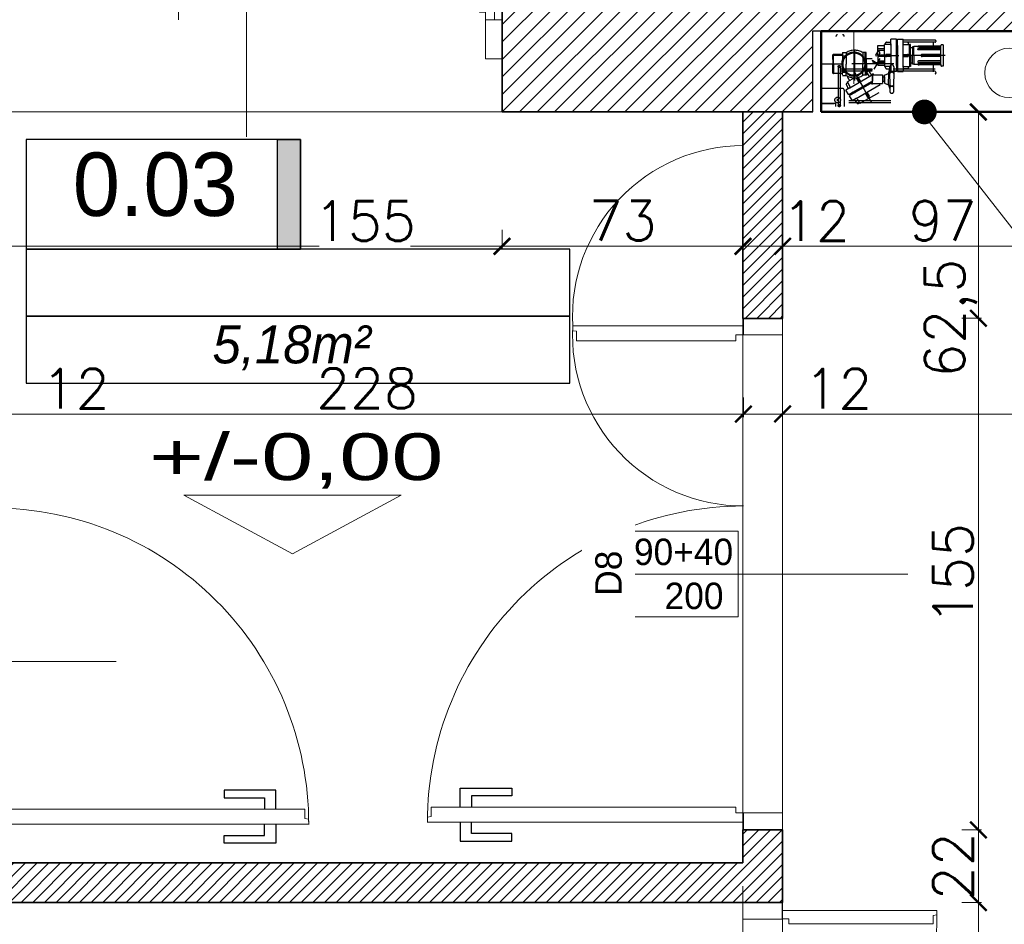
# Model space of a CAD drawing. Header units: millimetres. Extents: x -740 to 33545, y 5178 to 22494.
# Tile 150 of 250: x 10863 to 11162, y 10546 to 10820. Entities that reach past the tile are written whole.
import ezdxf
from ezdxf.lldxf.tags import DXFTag

# ---------------------------------------------------------------- set-up
doc = ezdxf.new("R2010")
doc.units = ezdxf.units.MM
doc.header["$MEASUREMENT"] = 0
doc.linetypes.add('ACAD_ISO10W100', pattern=[18, 12, -3, 0, -3])
doc.linetypes.add('DASHED', pattern=[19.05, 12.7, -6.35])
doc.layers.get('Defpoints').update_dxf_attribs({"color": 252})
for name, color, linetype, lineweight in [('A_istniejÄ…ce Ĺ›ciany', 252, 'Continuous', 35), ('A_l.przerywana', 252, 'ICAD_ISO03W100', 9), ('A_okna wymieniane', 252, 'Continuous', 15), ('A_opisy', 252, 'Continuous', 15), ('A_projektowane sciany', 252, 'Continuous', 35), ('A_Ĺ›ciany projektowane', 252, 'Continuous', 35), ('l.przekrojowa', 252, 'Continuous', 30), ('l.przerywana', 252, 'ICAD_ISO03W100', 5), ('l.wypeĹ‚nien', 252, 'Continuous', 5), ('Nowe_820-G Rysunki Obrazki_Nr_piĂłra__23', 252, 'Continuous', 15), ('WYMIAROWA', 252, 'Continuous', 20), ('wymiarowanie', 252, 'Continuous', 9)]:
    doc.layers.add(name, color=color, linetype=linetype, lineweight=lineweight)
for name, color, linetype in [('osie', 252, 'ACAD_ISO10W100'), ('stolarka', 252, 'Continuous'), ('tabelki opis', 252, 'Continuous')]:
    doc.layers.add(name, color=color, linetype=linetype)
doc.styles.add('PROFILE', font='GOTHIC.TTF', dxfattribs={"width": 0.8})
doc.styles.add('styl2', font='simplex.shx')
tags = doc.linetypes.add('ICAD_ISO03W100', pattern=[30, 12, -18]).pattern_tags.tags
tags[6:7] = [DXFTag(74, 4), DXFTag(75, 0), DXFTag(340, '0'), DXFTag(46, 1.0), DXFTag(50, 0.0), DXFTag(44, 0.0), DXFTag(45, 0.0)]
tags[4:5] = [DXFTag(74, 4), DXFTag(75, 0), DXFTag(340, '0'), DXFTag(46, 1.0), DXFTag(50, 0.0), DXFTag(44, 0.0), DXFTag(45, 0.0)]
doc.dimstyles.new('Skala 1-50', dxfattribs={"dimtxt": 12, "dimasz": 5, "dimexe": 1, "dimexo": 1, "dimgap": 1.5, "dimtad": 1, "dimdec": 1, "dimrnd": 0.5, "dimtxsty": 'styl2', "dimblk": 'ARCHTICK', "dimcen": 5, "dimadec": 0, "dimazin": 0, "dimtfac": 1, "dimtdec": 1, "dimtmove": 1, "dimatfit": 3, "dimldrblk": 'ARCHTICK', "dimfxl": 0, "dimlwd": -1, "dimlwe": -1, "dimarcsym": 0})

# ---------------------------------------------------------------- blocks, each defined once
blk = doc.blocks.new('_ArchTick')
at = {"color": 0, "linetype": 'ByBlock', "const_width": 0.15}
blk.add_lwpolyline([(-0.5, -0.5), (0.5, 0.5)], dxfattribs=at)
blk = doc.blocks.new('*D2239')
at = {"layer": 'Defpoints', "color": 0}
for p in [(10842.47, 10722.7), (10854.47, 10724.01), (10854.47, 10700.5)]:
    blk.add_point(p, dxfattribs=at)
at = {"layer": 'wymiarowanie', "color": 0}
for p, q in [((10842.47, 10705.5), (10842.47, 10699.5)), ((10854.47, 10705.5), (10854.47, 10699.5)), ((10842.47, 10700.5), (10854.47, 10700.5)), ((10854.47, 10700.5), (10889.45, 10700.5))]:
    blk.add_line(p, q, dxfattribs=at)
at = {"layer": 'wymiarowanie', "color": 0, "xscale": 5, "yscale": 5, "zscale": 5, "rotation": 180}
blk.add_blockref('_ArchTick', (10842.47, 10700.5), dxfattribs=at)
at = {"layer": 'wymiarowanie', "color": 0, "xscale": 5, "yscale": 5, "zscale": 5}
blk.add_blockref('_ArchTick', (10854.47, 10700.5), dxfattribs=at)
at = {"layer": 'wymiarowanie', "color": 0, "insert": (10880.19, 10708.15), "char_height": 12, "attachment_point": 5, "style": 'styl2'}
blk.add_mtext('12', dxfattribs=at)
blk = doc.blocks.new('*D2240')
at = {"layer": 'Defpoints', "color": 0}
for p in [(10854.47, 10724.01), (11082.53, 10714.16), (11082.53, 10700.5)]:
    blk.add_point(p, dxfattribs=at)
at = {"layer": 'wymiarowanie', "color": 0}
for p, q in [((10854.47, 10705.5), (10854.47, 10699.5)), ((11082.53, 10705.5), (11082.53, 10699.5)), ((10854.47, 10700.5), (11082.53, 10700.5))]:
    blk.add_line(p, q, dxfattribs=at)
at = {"layer": 'wymiarowanie', "color": 0, "xscale": 5, "yscale": 5, "zscale": 5, "rotation": 180}
blk.add_blockref('_ArchTick', (10854.47, 10700.5), dxfattribs=at)
at = {"layer": 'wymiarowanie', "color": 0, "xscale": 5, "yscale": 5, "zscale": 5}
blk.add_blockref('_ArchTick', (11082.53, 10700.5), dxfattribs=at)
at = {"layer": 'wymiarowanie', "color": 0, "insert": (10968.5, 10708.3), "char_height": 12, "attachment_point": 5, "style": 'styl2'}
blk.add_mtext('228', dxfattribs=at)
blk = doc.blocks.new('*D2241')
at = {"layer": 'Defpoints', "color": 0}
for p in [(11094.39, 10718.05), (11082.53, 10714.16), (11094.39, 10700.5)]:
    blk.add_point(p, dxfattribs=at)
at = {"layer": 'wymiarowanie', "color": 0}
for p, q in [((11082.53, 10705.5), (11082.53, 10699.5)), ((11094.39, 10705.5), (11094.39, 10699.5)), ((11082.53, 10700.5), (11094.39, 10700.5)), ((11094.39, 10700.5), (11120.52, 10700.5))]:
    blk.add_line(p, q, dxfattribs=at)
at = {"layer": 'wymiarowanie', "color": 0, "xscale": 5, "yscale": 5, "zscale": 5, "rotation": 180}
blk.add_blockref('_ArchTick', (11082.53, 10700.5), dxfattribs=at)
at = {"layer": 'wymiarowanie', "color": 0, "xscale": 5, "yscale": 5, "zscale": 5}
blk.add_blockref('_ArchTick', (11094.39, 10700.5), dxfattribs=at)
at = {"layer": 'wymiarowanie', "color": 0, "insert": (11111.26, 10708.15), "char_height": 12, "attachment_point": 5, "style": 'styl2'}
blk.add_mtext('12', dxfattribs=at)
blk = doc.blocks.new('*D2601')
at = {"layer": 'Defpoints', "color": 0}
for p in [(10854.47, 10791.99), (11009.41, 10791.99), (11009.41, 10751.3)]:
    blk.add_point(p, dxfattribs=at)
at = {"layer": 'wymiarowanie', "color": 0}
for p, q in [((10854.47, 10756.3), (10854.47, 10750.3)), ((11009.41, 10756.3), (11009.41, 10750.3)), ((10854.47, 10751.3), (10954.01, 10751.3)), ((11009.41, 10751.3), (10981.65, 10751.3))]:
    blk.add_line(p, q, dxfattribs=at)
at = {"layer": 'wymiarowanie', "color": 0, "xscale": 5, "yscale": 5, "zscale": 5, "rotation": 180}
blk.add_blockref('_ArchTick', (10854.47, 10751.3), dxfattribs=at)
at = {"layer": 'wymiarowanie', "color": 0, "xscale": 5, "yscale": 5, "zscale": 5}
blk.add_blockref('_ArchTick', (11009.41, 10751.3), dxfattribs=at)
at = {"layer": 'wymiarowanie', "color": 0, "insert": (10967.83, 10758.95), "char_height": 12, "attachment_point": 5, "style": 'styl2'}
blk.add_mtext('155', dxfattribs=at)
blk = doc.blocks.new('*D2602')
at = {"layer": 'Defpoints', "color": 0}
for p in [(11009.41, 10791.99), (11082.39, 10791.99), (11082.39, 10751.3)]:
    blk.add_point(p, dxfattribs=at)
at = {"layer": 'wymiarowanie', "color": 0}
for p, q in [((11009.41, 10756.3), (11009.41, 10750.3)), ((11082.39, 10756.3), (11082.39, 10750.3)), ((11009.41, 10751.3), (11082.39, 10751.3))]:
    blk.add_line(p, q, dxfattribs=at)
at = {"layer": 'wymiarowanie', "color": 0, "xscale": 5, "yscale": 5, "zscale": 5, "rotation": 180}
blk.add_blockref('_ArchTick', (11009.41, 10751.3), dxfattribs=at)
at = {"layer": 'wymiarowanie', "color": 0, "xscale": 5, "yscale": 5, "zscale": 5}
blk.add_blockref('_ArchTick', (11082.39, 10751.3), dxfattribs=at)
at = {"layer": 'wymiarowanie', "color": 0, "insert": (11045.9, 10759.1), "char_height": 12, "attachment_point": 5, "style": 'styl2'}
blk.add_mtext('73', dxfattribs=at)
blk = doc.blocks.new('*D2603')
at = {"layer": 'Defpoints', "color": 0}
for p in [(11082.39, 10791.99), (11094.39, 10791.99), (11094.39, 10751.3)]:
    blk.add_point(p, dxfattribs=at)
at = {"layer": 'wymiarowanie', "color": 0}
for p, q in [((11082.39, 10756.3), (11082.39, 10750.3)), ((11094.39, 10756.3), (11094.39, 10750.3)), ((11082.39, 10751.3), (11094.39, 10751.3))]:
    blk.add_line(p, q, dxfattribs=at)
at = {"layer": 'wymiarowanie', "color": 0, "xscale": 5, "yscale": 5, "zscale": 5, "rotation": 180}
blk.add_blockref('_ArchTick', (11082.39, 10751.3), dxfattribs=at)
at = {"layer": 'wymiarowanie', "color": 0, "xscale": 5, "yscale": 5, "zscale": 5}
blk.add_blockref('_ArchTick', (11094.39, 10751.3), dxfattribs=at)
at = {"layer": 'wymiarowanie', "color": 0, "insert": (11104.51, 10758.95), "char_height": 12, "attachment_point": 5, "style": 'styl2'}
blk.add_mtext('12', dxfattribs=at)
blk = doc.blocks.new('*D2604')
at = {"layer": 'Defpoints', "color": 0}
for p in [(11094.39, 10791.99), (11191.45, 10791.99), (11191.45, 10751.3)]:
    blk.add_point(p, dxfattribs=at)
at = {"layer": 'wymiarowanie', "color": 0}
for p, q in [((11094.39, 10756.3), (11094.39, 10750.3)), ((11191.45, 10756.3), (11191.45, 10750.3)), ((11094.39, 10751.3), (11191.45, 10751.3))]:
    blk.add_line(p, q, dxfattribs=at)
at = {"layer": 'wymiarowanie', "color": 0, "xscale": 5, "yscale": 5, "zscale": 5, "rotation": 180}
blk.add_blockref('_ArchTick', (11094.39, 10751.3), dxfattribs=at)
at = {"layer": 'wymiarowanie', "color": 0, "xscale": 5, "yscale": 5, "zscale": 5}
blk.add_blockref('_ArchTick', (11191.45, 10751.3), dxfattribs=at)
at = {"layer": 'wymiarowanie', "color": 0, "insert": (11142.92, 10759.1), "char_height": 12, "attachment_point": 5, "style": 'styl2'}
blk.add_mtext('97', dxfattribs=at)
blk = doc.blocks.new('*D2607')
at = {"layer": 'Defpoints', "color": 0}
for p in [(11094.39, 10718.05), (11401.42, 10718.05), (11401.42, 10700.5)]:
    blk.add_point(p, dxfattribs=at)
at = {"layer": 'wymiarowanie', "color": 0}
for p, q in [((11094.39, 10705.5), (11094.39, 10699.5)), ((11401.42, 10705.5), (11401.42, 10699.5)), ((11094.39, 10700.5), (11401.42, 10700.5))]:
    blk.add_line(p, q, dxfattribs=at)
at = {"layer": 'wymiarowanie', "color": 0, "xscale": 5, "yscale": 5, "zscale": 5, "rotation": 180}
blk.add_blockref('_ArchTick', (11094.39, 10700.5), dxfattribs=at)
at = {"layer": 'wymiarowanie', "color": 0, "xscale": 5, "yscale": 5, "zscale": 5}
blk.add_blockref('_ArchTick', (11401.42, 10700.5), dxfattribs=at)
at = {"layer": 'wymiarowanie', "color": 0, "insert": (11247.9, 10708.3), "char_height": 12, "attachment_point": 5, "style": 'styl2'}
blk.add_mtext('307', dxfattribs=at)
blk = doc.blocks.new('*D2833')
at = {"layer": 'Defpoints', "color": 0}
for p in [(11094.39, 10552.52), (11153.71, 10552.52), (11094.24, 10402.64)]:
    blk.add_point(p, dxfattribs=at)
at = {"layer": 'wymiarowanie', "color": 0}
for p, q in [((11148.71, 10552.52), (11154.71, 10552.52)), ((11153.71, 10402.64), (11153.71, 10552.52)), ((11148.71, 10402.64), (11154.71, 10402.64))]:
    blk.add_line(p, q, dxfattribs=at)
at = {"layer": 'wymiarowanie', "color": 0, "xscale": 5, "yscale": 5, "zscale": 5}
for p, rotation in [((11153.71, 10552.52), 90), ((11153.71, 10402.64), 270)]:
    blk.add_blockref('_ArchTick', p, dxfattribs=dict(at, rotation=rotation))
at = {"layer": 'wymiarowanie', "color": 0, "insert": (11145.91, 10477.58), "char_height": 12, "attachment_point": 5, "rotation": 90, "style": 'styl2'}
blk.add_mtext('150', dxfattribs=at)
blk = doc.blocks.new('*D2834')
at = {"layer": 'Defpoints', "color": 0}
for p in [(11094.39, 10574.52), (11153.71, 10574.52), (11094.39, 10552.52)]:
    blk.add_point(p, dxfattribs=at)
at = {"layer": 'wymiarowanie', "color": 0}
for p, q in [((11148.71, 10574.52), (11154.71, 10574.52)), ((11153.71, 10552.52), (11153.71, 10574.52)), ((11148.71, 10552.52), (11154.71, 10552.52))]:
    blk.add_line(p, q, dxfattribs=at)
at = {"layer": 'wymiarowanie', "color": 0, "xscale": 5, "yscale": 5, "zscale": 5}
for p, rotation in [((11153.71, 10574.52), 90), ((11153.71, 10552.52), 270)]:
    blk.add_blockref('_ArchTick', p, dxfattribs=dict(at, rotation=rotation))
at = {"layer": 'wymiarowanie', "color": 0, "insert": (11146.06, 10563.52), "char_height": 12, "attachment_point": 5, "rotation": 90, "style": 'styl2'}
blk.add_mtext('22', dxfattribs=at)
blk = doc.blocks.new('*D2835')
at = {"layer": 'Defpoints', "color": 0}
for p in [(11094.39, 10729.52), (11153.71, 10729.52), (11094.39, 10574.52)]:
    blk.add_point(p, dxfattribs=at)
at = {"layer": 'wymiarowanie', "color": 0}
for p, q in [((11148.71, 10729.52), (11154.71, 10729.52)), ((11153.71, 10574.52), (11153.71, 10729.52)), ((11148.71, 10574.52), (11154.71, 10574.52))]:
    blk.add_line(p, q, dxfattribs=at)
at = {"layer": 'wymiarowanie', "color": 0, "xscale": 5, "yscale": 5, "zscale": 5}
for p, rotation in [((11153.71, 10729.52), 90), ((11153.71, 10574.52), 270)]:
    blk.add_blockref('_ArchTick', p, dxfattribs=dict(at, rotation=rotation))
at = {"layer": 'wymiarowanie', "color": 0, "insert": (11146.06, 10652.02), "char_height": 12, "attachment_point": 5, "rotation": 90, "style": 'styl2'}
blk.add_mtext('155', dxfattribs=at)
blk = doc.blocks.new('*D2836')
at = {"layer": 'Defpoints', "color": 0}
for p in [(11132.12, 10791.99), (11153.71, 10791.99), (11094.39, 10729.52)]:
    blk.add_point(p, dxfattribs=at)
at = {"layer": 'wymiarowanie', "color": 0}
for p, q in [((11148.71, 10791.99), (11154.71, 10791.99)), ((11153.71, 10729.52), (11153.71, 10791.99)), ((11148.71, 10729.52), (11154.71, 10729.52))]:
    blk.add_line(p, q, dxfattribs=at)
at = {"layer": 'wymiarowanie', "color": 0, "xscale": 5, "yscale": 5, "zscale": 5}
for p, rotation in [((11153.71, 10791.99), 90), ((11153.71, 10729.52), 270)]:
    blk.add_blockref('_ArchTick', p, dxfattribs=dict(at, rotation=rotation))
at = {"layer": 'wymiarowanie', "color": 0, "insert": (11145.37, 10729.52), "char_height": 12, "attachment_point": 5, "rotation": 90, "style": 'styl2'}
blk.add_mtext('62,5', dxfattribs=at)

msp = doc.modelspace()

# ---------------------------------------------------------------- hatches: boundary and pattern name
at = {"layer": 'l.wypeĹ‚nien'}
h = msp.add_hatch(dxfattribs=at)
h.set_pattern_fill('ANSI31', color=256, scale=30, style=0)
h.paths.add_polyline_path([(11009.41, 10808.08), (11009.41, 10791.99), (11103.57, 10791.99), (11103.57, 10816.54), (11178.57, 10816.54), (11178.57, 10791.99), (11191.45, 10791.99), (11191.45, 10834.32), (11169.43, 10834.32), (11169.43, 11134.32), (11169.43, 11331.32), (11249.87, 11331.32), (11249.87, 11346.56), (11249.87, 11358.41), (11249.87, 11374.5), (11169.43, 11374.5), (11126.25, 11374.5), (11126.25, 11134.32), (11126.25, 10834.32), (11009.41, 10834.32), (11009.41, 10819.93)])
h.paths.add_polyline_path([(11404.81, 11374.5), (11404.81, 11331.32), (11602.93, 11331.32), (11602.93, 11374.5)])
h.paths.add_polyline_path([(10316.23, 10791.99), (10406.43, 10791.99), (10425.43, 10791.99), (10444.43, 10791.99), (10463.43, 10791.99), (10488.71, 10791.99), (10488.71, 10808.08), (10488.71, 10819.93), (10488.71, 10834.32), (10316.23, 10834.32)])
h.paths.add_polyline_path([(10717.86, 10791.99), (10854.47, 10791.99), (10854.47, 10834.32), (10717.86, 10834.32)])
h.paths.add_polyline_path([(10643.65, 10834.32), (10643.65, 10819.93), (10643.65, 10808.08), (10643.65, 10791.99), (10717.86, 10791.99), (10717.86, 10834.32)])
h.paths.add_polyline_path([(11757.87, 11374.5), (11757.87, 11331.32), (11799.42, 11331.32), (11799.42, 11374.5)])
h.paths.add_polyline_path([(10280.43, 10834.32), (10280.43, 10791.99), (10316.23, 10791.99), (10316.23, 10834.32)])
h = msp.add_hatch(dxfattribs=at)
h.set_pattern_fill('ANSI31', color=256, scale=20, style=0)
h.paths.add_polyline_path([(10646.19, 10552.52), (10646.19, 10564.52), (10842.47, 10564.52), (10842.47, 10574.52), (10854.47, 10574.52), (10854.47, 10564.52), (11082.39, 10564.52), (11082.53, 10574.58), (11094.39, 10574.58), (11094.39, 10552.52), (10854.92, 10552.52)])
h.paths.add_polyline_path([(10842.47, 10676.52), (10854.47, 10676.52), (10854.47, 10791.99), (10842.47, 10791.99)])
h.paths.add_polyline_path([(10670.47, 10696.99), (10682.47, 10696.99), (10682.47, 10791.99), (10670.47, 10791.99)])
h.paths.add_polyline_path([(11082.39, 10729.46), (11094.39, 10729.46), (11094.39, 10791.99), (11082.39, 10791.99)])
at = {"layer": 'tabelki opis'}
msp.add_hatch(color=256, dxfattribs=at).paths.add_polyline_path([(10948.35, 10750.38), (10948.35, 10783.65), (10941.39, 10783.65), (10941.39, 10750.38)])

# ---------------------------------------------------------------- linework, layer by layer
at = {"layer": 'A_istniejÄ…ce Ĺ›ciany'}
for points in [[(11009.41, 10834.32), (11009.41, 10791.99)], [(11009.41, 10834.32), (11009.41, 10819.93)], [(11009.41, 10791.99), (11103.57, 10791.99)], [(11103.57, 10791.99), (11009.41, 10791.99)]]:
    msp.add_lwpolyline(points, dxfattribs=at)
at = {"layer": 'A_l.przerywana', "ltscale": 0.3}
for p, q in [((11082.39, 10729.52), (11082.39, 10574.52)), ((11094.39, 10729.52), (11094.39, 10574.52)), ((11082.39, 10557.52), (11082.39, 10402.52)), ((11094.39, 10557.52), (11094.39, 10402.52))]:
    msp.add_line(p, q, dxfattribs=at)
msp.add_lwpolyline([(11009.41, 10791.99), (10854.47, 10791.99)], dxfattribs=at)
msp.add_lwpolyline([(11009.41, 10791.99), (10854.47, 10791.99)], dxfattribs=at)
at = {"layer": 'A_okna wymieniane', "lineweight": 9}
msp.add_lwpolyline([(11004.33, 10819.93), (11007.12, 10819.93), (11007.12, 10915.7), (11005.61, 10915.69), (11005.43, 10914.54), (11002.59, 10914.54), (11002.59, 10822.23), (11004.33, 10822.23), (11004.33, 10819.93)], dxfattribs=at)
at = {"layer": 'A_okna wymieniane', "linetype": 'Continuous', "lineweight": 15}
for points in [[(11009.41, 10819.93), (11004.33, 10819.93)], [(11004.33, 10819.93), (11004.33, 10808.08)], [(11004.33, 10808.08), (11009.41, 10808.08)]]:
    msp.add_lwpolyline(points, dxfattribs=at)
at = {"layer": 'A_okna wymieniane', "linetype": 'ICAD_ISO03W100', "lineweight": 13, "ltscale": 0.3}
msp.add_arc((11007.12, 10819.93), 95.77, 89.9469, 179.9997, dxfattribs=at)
at = {"layer": 'A_opisy'}
for p, q in [((10931.94, 10888.71), (10931.94, 10784.45)), ((11136.41, 10791.99), (11182.6, 10732.79)), ((10892.47, 10625.52), (10837.47, 10625.52))]:
    msp.add_line(p, q, dxfattribs=at)
at = {"layer": 'A_opisy', "const_width": 3.75}
msp.add_lwpolyline([(11139.23, 10791.99, 1), (11135.48, 10791.99, 1)], format="xyb", close=True, dxfattribs=at)
at = {"layer": 'A_projektowane sciany'}
for points in [[(11082.39, 10564.52), (10854.47, 10564.52)], [(11094.39, 10552.52), (10854.47, 10552.52)]]:
    msp.add_lwpolyline(points, dxfattribs=at)
at = {"layer": 'A_Ĺ›ciany projektowane'}
for p, q in [((11082.39, 10791.99), (11082.39, 10729.46)), ((11094.39, 10791.99), (11094.39, 10729.46)), ((11082.39, 10729.46), (11094.39, 10729.46)), ((11082.39, 10574.58), (11082.39, 10564.52)), ((11082.39, 10574.52), (11094.39, 10574.52)), ((11094.39, 10574.58), (11094.39, 10552.52)), ((11094.39, 10552.52), (11082.39, 10552.52))]:
    msp.add_line(p, q, dxfattribs=at)
at = {"layer": 'l.przekrojowa'}
for p, q in [((11103.57, 10791.99), (11103.57, 10816.54)), ((11103.57, 10816.54), (11178.57, 10816.54))]:
    msp.add_line(p, q, dxfattribs=at)
at = {"layer": 'l.przerywana', "ltscale": 0.3}
for centre, radius, start, end in [((11082.53, 10730.01), 51.8, 90.0007, 183.0821), ((11082.53, 10724.44), 51.8, 176.9179, 269.9993), ((11094.24, 10547.63), 46.93, 270.0007, 3.0821)]:
    msp.add_arc(centre, radius, start, end, dxfattribs=at)
at = {"layer": 'Nowe_820-G Rysunki Obrazki_Nr_piĂłra__23', "linetype": 'Continuous', "lineweight": 15}
for points in [[(11009.41, 10808.08), (11009.41, 10819.93)], [(11009.41, 10808.08), (11009.41, 10819.93)], [(11004.33, 10812.31), (11004.33, 10814.85)], [(11082.53, 10729.52), (11082.53, 10724.44)], [(11094.39, 10724.44), (11094.39, 10729.52)], [(11082.53, 10724.44), (11094.39, 10724.44)], [(11090.15, 10724.44), (11087.61, 10724.44)], [(11082.53, 10579.66), (11082.53, 10574.58)], [(11094.39, 10579.66), (11082.53, 10579.66)], [(11087.61, 10579.66), (11090.15, 10579.66)], [(11094.39, 10574.58), (11094.39, 10579.66)], [(11082.53, 10574.58), (11094.39, 10574.58)], [(11082.53, 10574.58), (11094.39, 10574.58)], [(11082.39, 10547.5), (11082.39, 10552.58)], [(11094.24, 10552.58), (11094.24, 10547.5)], [(11094.24, 10547.5), (11082.39, 10547.5)], [(11086.62, 10547.5), (11089.16, 10547.5)]]:
    msp.add_lwpolyline(points, dxfattribs=at)
at = {"layer": 'osie', "linetype": 'DASHED'}
for p, q in [((11123.27, 10809.09), (11123.27, 10812.07)), ((11123.27, 10812.07), (11125.27, 10812.07)), ((11125.27, 10809.09), (11125.27, 10812.39)), ((11125.27, 10809.09), (11125.27, 10812.39)), ((11126.97, 10812.39), (11125.27, 10812.39)), ((11125.27, 10811.92), (11125.27, 10812.07)), ((11125.52, 10812.39), (11125.52, 10812.71)), ((11125.91, 10813.11), (11127.17, 10813.15)), ((11128.87, 10813.99), (11127.17, 10813.99)), ((11127.17, 10812.59), (11127.17, 10813.99)), ((11127.17, 10812.59), (11127.17, 10804.19)), ((11128.87, 10812.39), (11128.87, 10813.99)), ((11128.87, 10806.12), (11128.87, 10812.39)), ((11128.87, 10812.09), (11129.05, 10811.39)), ((11129.23, 10812.09), (11129.05, 10811.39)), ((11129.23, 10813.99), (11130.93, 10813.99)), ((11129.23, 10812.09), (11129.23, 10813.99)), ((11129.23, 10812.07), (11129.23, 10805.79)), ((11130.93, 10805.59), (11130.93, 10813.99)), ((11140.59, 10813.74), (11130.93, 10813.74)), ((11132.19, 10813.11), (11130.93, 10813.15)), ((11140.59, 10813.14), (11130.93, 10813.14)), ((11131.13, 10812.39), (11132.83, 10812.39)), ((11132.58, 10812.39), (11132.58, 10812.71)), ((11133.18, 10812.44), (11132.83, 10812.44)), ((11132.83, 10809.09), (11132.83, 10812.44)), ((11132.83, 10809.09), (11132.83, 10812.39)), ((11132.83, 10811.92), (11132.83, 10812.07)), ((11132.83, 10809.09), (11132.83, 10812.07)), ((11133.18, 10809.09), (11133.18, 10812.44)), ((11134.13, 10811.74), (11133.73, 10811.74)), ((11133.73, 10811.74), (11133.73, 10809.09)), ((11135.42, 10811.79), (11134.13, 10811.79)), ((11134.13, 10809.09), (11134.13, 10811.79)), ((11134.13, 10809.09), (11134.13, 10811.74)), ((11142.33, 10811.64), (11135.34, 10811.64)), ((11142.33, 10811.94), (11135.73, 10811.94)), ((11140.14, 10811.94), (11140.14, 10813.14)), ((11142.33, 10806.39), (11142.33, 10812.09)), ((11143.03, 10812.29), (11142.53, 10812.29)), ((11143.03, 10812.29), (11143.03, 10805.89)), ((11109.76, 10809.37), (11109.56, 10809.17)), ((11109.56, 10809.17), (11112.56, 10809.18)), ((11109.56, 10809.17), (11109.58, 10806.48)), ((11112.56, 10809.38), (11109.76, 10809.37)), ((11109.76, 10809.37), (11109.79, 10803.58)), ((11112.55, 10809.98), (11113.66, 10809.99)), ((11112.55, 10809.98), (11112.57, 10806.49)), ((11112.56, 10808.96), (11113.67, 10808.96)), ((11113.66, 10809.99), (11113.68, 10806.49)), ((11116.18, 10810.69), (11116.18, 10801.51)), ((11118.7, 10809.95), (11118.72, 10806.52)), ((11119.76, 10809.95), (11118.7, 10809.95)), ((11119.42, 10806.52), (11119.41, 10809.95)), ((11119.78, 10806.52), (11119.76, 10809.95)), ((11122.66, 10809.19), (11123.51, 10810.66)), ((11123.81, 10809.75), (11123.22, 10808.64)), ((11123.27, 10811.17), (11125.27, 10811.17)), ((11123.27, 10810.75), (11125.27, 10810.75)), ((11123.27, 10809.31), (11125.27, 10809.31)), ((11123.27, 10809.09), (11123.27, 10806.11)), ((11123.27, 10808.88), (11125.27, 10808.88)), ((11123.39, 10810.44), (11123.66, 10810.28)), ((11124.49, 10809.09), (11129.64, 10809.09)), ((11125.27, 10809.09), (11125.27, 10806.11)), ((11125.27, 10809.09), (11125.27, 10805.79)), ((11127.17, 10809.39), (11125.82, 10809.39)), ((11127.17, 10808.79), (11125.84, 10808.8)), ((11143.62, 10809.09), (11128.47, 10809.09)), ((11129.05, 10811.39), (11129.05, 10806.79)), ((11129.05, 10806.79), (11129.05, 10811.39)), ((11130.93, 10809.39), (11132.26, 10809.39)), ((11130.93, 10808.79), (11132.28, 10808.8)), ((11132.83, 10809.09), (11132.83, 10806.11)), ((11132.83, 10809.09), (11132.83, 10805.74)), ((11132.83, 10809.09), (11132.83, 10805.79)), ((11133.73, 10811.37), (11133.18, 10811.37)), ((11133.18, 10809.09), (11133.18, 10805.74)), ((11133.73, 10806.44), (11133.73, 10809.09)), ((11134.13, 10809.09), (11134.13, 10806.39)), ((11134.13, 10809.09), (11134.13, 10806.44)), ((11142.33, 10811.23), (11135.73, 10811.23)), ((11142.33, 10810.76), (11135.73, 10810.76)), ((11142.33, 10809.42), (11136.66, 10809.42)), ((11142.33, 10808.77), (11136.66, 10808.77)), ((11112.57, 10806.49), (11106.07, 10806.49)), ((11128.1, 10806.53), (11109.58, 10806.53)), ((11109.59, 10803.78), (11109.58, 10806.48)), ((11111.27, 10805.79), (11111.27, 10793.89)), ((11111.87, 10805.79), (11111.87, 10793.89)), ((11112.57, 10803.19), (11112.57, 10806.49)), ((11113.69, 10803), (11113.68, 10806.49)), ((11118.73, 10803.09), (11118.72, 10806.52)), ((11119.42, 10806.52), (11119.44, 10803.09)), ((11119.77, 10808.19), (11121.58, 10808.19)), ((11119.78, 10806.52), (11119.79, 10803.1)), ((11121.43, 10807.7), (11121.71, 10807.54)), ((11121.53, 10807.23), (11122.92, 10806.43)), ((11121.71, 10807.54), (11123.1, 10806.74)), ((11122.92, 10806.43), (11122.07, 10804.96)), ((11123.1, 10806.74), (11123.95, 10808.21)), ((11123.27, 10807.44), (11125.27, 10807.44)), ((11123.27, 10807.02), (11125.27, 10807.02)), ((11123.27, 10806.11), (11125.27, 10806.11)), ((11125.27, 10806.26), (11125.27, 10806.11)), ((11126.97, 10805.79), (11125.27, 10805.79)), ((11125.52, 10805.79), (11125.52, 10805.48)), ((11126.89, 10801.97), (11126.87, 10805.64)), ((11128.08, 10805.69), (11128.1, 10801.98)), ((11128.87, 10806.09), (11129.05, 10806.79)), ((11128.87, 10806.12), (11128.87, 10805.79)), ((11128.87, 10805.79), (11128.87, 10804.19)), ((11129.23, 10806.09), (11129.05, 10806.79)), ((11129.23, 10805.79), (11129.23, 10804.19)), ((11130.93, 10805.59), (11130.93, 10804.19)), ((11131.13, 10805.79), (11132.83, 10805.79)), ((11132.58, 10805.79), (11132.58, 10805.48)), ((11132.83, 10806.26), (11132.83, 10806.11)), ((11133.18, 10805.74), (11132.83, 10805.74)), ((11133.73, 10806.81), (11133.18, 10806.81)), ((11134.13, 10806.44), (11133.73, 10806.44)), ((11135.42, 10806.39), (11134.13, 10806.39)), ((11142.33, 10806.54), (11135.34, 10806.54)), ((11142.33, 10807.43), (11135.73, 10807.43)), ((11142.33, 10806.96), (11135.73, 10806.96)), ((11142.33, 10806.24), (11135.73, 10806.24)), ((11140.14, 10804.14), (11140.14, 10806.24)), ((11142.33, 10806.39), (11142.33, 10806.09)), ((11143.03, 10805.89), (11142.53, 10805.89)), ((11109.59, 10803.78), (11112.58, 10803.8)), ((11109.79, 10803.58), (11109.59, 10803.78)), ((11112.58, 10803.6), (11109.79, 10803.58)), ((11140.59, 10804.94), (11111.87, 10804.94)), ((11140.59, 10804.34), (11111.87, 10804.34)), ((11112.58, 10804.02), (11113.69, 10804.03)), ((11112.58, 10803), (11113.69, 10803)), ((11114.8, 10799.32), (11122.07, 10803.52)), ((11116.18, 10803.93), (11118.77, 10799.44)), ((11118.65, 10805.45), (11118.72, 10805.32)), ((11119.79, 10803.1), (11118.73, 10803.09)), ((11119.33, 10804.13), (11119.46, 10804.21)), ((11119.43, 10804.19), (11119.73, 10804.37)), ((11120.58, 10802.89), (11119.73, 10804.37)), ((11119.78, 10804.86), (11121.6, 10804.87)), ((11119.86, 10804.15), (11120.13, 10804.31)), ((11120.67, 10804.17), (11121.34, 10803.1)), ((11121.6, 10803.61), (11121.59, 10801.95)), ((11121.59, 10801.95), (11121.6, 10803.26)), ((11121.6, 10803.26), (11124.67, 10803.24)), ((11124.67, 10803.24), (11124.66, 10800.62)), ((11124.66, 10802.62), (11125.31, 10802.62)), ((11125.3, 10803.17), (11126.5, 10803.67)), ((11125.31, 10801.97), (11125.3, 10803.17)), ((11125.31, 10802.62), (11125.31, 10801.97)), ((11125.91, 10805.08), (11127.17, 10805.04)), ((11126.5, 10803.67), (11126.88, 10804.93)), ((11126.5, 10803.67), (11126.51, 10801.97)), ((11128.87, 10804.19), (11127.17, 10804.19)), ((11129.23, 10804.19), (11130.93, 10804.19)), ((11132.19, 10805.08), (11130.93, 10805.04)), ((11113.72, 10800.16), (11114.31, 10799.04)), ((11114.14, 10800.85), (11113.87, 10800.69)), ((11116.2, 10802.32), (11114.02, 10801.07)), ((11114.87, 10799.59), (11114.02, 10801.07)), ((11121.25, 10801.09), (11115.82, 10797.95)), ((11121.43, 10800.77), (11116, 10797.64)), ((11116.68, 10796.06), (11123.95, 10800.26)), ((11120.76, 10800.59), (11116.78, 10798.29)), ((11120.76, 10800.59), (11116.78, 10798.29)), ((11117.57, 10800.92), (11116.89, 10802.09)), ((11118.09, 10801.22), (11117.42, 10802.37)), ((11121.28, 10801.1), (11120.76, 10800.59)), ((11121.46, 10800.79), (11120.76, 10800.59)), ((11121.25, 10801.09), (11121.53, 10801.25)), ((11121.58, 10800.28), (11121.59, 10801.95)), ((11121.59, 10801.95), (11121.58, 10800.64)), ((11121.58, 10800.64), (11124.66, 10800.62)), ((11124.66, 10801.28), (11125.31, 10801.28)), ((11125.31, 10801.93), (11125.3, 10800.72)), ((11125.3, 10800.72), (11126.5, 10800.23)), ((11125.31, 10801.28), (11125.31, 10801.93)), ((11126.5, 10800.23), (11126.51, 10801.93)), ((11126.5, 10800.23), (11126.88, 10798.96)), ((11126.89, 10801.92), (11126.87, 10798.26)), ((11128.08, 10798.21), (11128.1, 10801.92)), ((11112.57, 10799.09), (11106.07, 10799.09)), ((11110.84, 10796.56), (11110.88, 10796.37)), ((11113.07, 10798.59), (11113.07, 10793.59)), ((11114.8, 10799.32), (11113.58, 10798.62)), ((11114.43, 10797.15), (11113.58, 10798.62)), ((11115.82, 10797.95), (11114.43, 10797.15)), ((11116, 10797.64), (11114.61, 10796.84)), ((11114.61, 10796.84), (11115.46, 10795.36)), ((11115.72, 10798.89), (11115.68, 10798.89)), ((11116.08, 10798.1), (11116.78, 10798.29)), ((11116.26, 10797.79), (11116.78, 10798.29)), ((11116.76, 10797.08), (11116.75, 10797.05)), ((11123.51, 10797.82), (11117.8, 10794.52)), ((11121.36, 10794.96), (11118.77, 10799.44)), ((11119.45, 10797.66), (11120.12, 10796.49)), ((11119.97, 10797.96), (11120.63, 10796.81)), ((11106.07, 10794.59), (11110.07, 10794.59)), ((11110.57, 10794.59), (11106.07, 10794.59)), ((11110.57, 10793.59), (11110.57, 10794.59)), ((11111.32, 10795.59), (11110.82, 10795.59)), ((11111.32, 10795.59), (11110.82, 10795.59)), ((11111.07, 10795.34), (11111.07, 10795.84)), ((11111.07, 10795.34), (11111.07, 10795.84)), ((11111.25, 10794.81), (11111.3, 10794.62)), ((11111.82, 10793.89), (11111.32, 10793.89)), ((11111.57, 10793.64), (11111.57, 10794.14)), ((11127.17, 10795.34), (11111.87, 10795.34)), ((11127.17, 10794.74), (11111.87, 10794.74)), ((11116.68, 10796.06), (11115.46, 10795.36)), ((11116.86, 10794.71), (11116.19, 10795.79)), ((11116.95, 10795.99), (11117.8, 10794.52)), ((11117.67, 10794.74), (11117.4, 10794.58))]:
    msp.add_line(p, q, dxfattribs=at)
for centre, radius in [((11111.57, 10805.79), 0.3), ((11111.07, 10795.59), 0.85), ((11111.57, 10793.89), 0.325), ((11111.57, 10793.89), 0.3)]:
    msp.add_circle(centre, radius, dxfattribs=at)
for centre, radius, start, end in [((11111.07, 10814.89), 0.5, 90, 180), ((11112.57, 10814.89), 0.5, 0, 90), ((11125.92, 10812.71), 0.4, 92, 179.7276), ((11126.97, 10812.59), 0.2, 270, 0), ((11131.13, 10812.59), 0.2, 180, 270), ((11132.18, 10812.71), 0.4, 0.2724, 88), ((11135.73, 10811.54), 0.4, 90, 165.5225), ((11140.59, 10813.44), 0.3, 270, 90), ((11142.53, 10812.09), 0.2, 90, 180), ((11116.2, 10806.11), 4.58, 56.8666, 123.6636), ((11122.84, 10809.09), 0.2, 150, 240), ((11123.46, 10809.94), 0.4, 332, 59.7276), ((11125.82, 10809.1), 0.298, 89.6478, 274.8086), ((11132.28, 10809.09), 0.298, 269.6478, 94.8086), ((11136.66, 10809.09), 0.327, 90, 270), ((11127.48, 10805.64), 0.605, 0.2651, 180.2651), ((11126.97, 10805.59), 0.2, 0, 90), ((11131.13, 10805.59), 0.2, 90, 180), ((11135.73, 10806.64), 0.4, 194.4775, 270), ((11142.53, 10806.09), 0.2, 180, 270), ((11116.2, 10806.9), 4.58, 236.8666, 303.6636), ((11118.74, 10804.49), 5.04, 198.2791, 216.9146), ((11117.15, 10802.24), 0.298, 25.1914, 210.3522), ((11120.33, 10803.96), 0.4, 32, 119.7276), ((11120.76, 10802.99), 0.2, 210, 300), ((11125.92, 10805.48), 0.4, 180.2724, 268), ((11127.48, 10804.71), 0.636, 198.2133, 342.3169), ((11127.49, 10803.44), 0.636, 18.2133, 162.3169), ((11132.18, 10805.48), 0.4, 272, 359.7276), ((11140.59, 10803.84), 0.3, 270, 90), ((11114.07, 10800.35), 0.4, 120.2724, 208), ((11114.7, 10799.49), 0.2, 300, 30), ((11127.49, 10800.46), 0.636, 197.6831, 341.7867), ((11127.48, 10799.19), 0.636, 17.6831, 161.7867), ((11112.57, 10798.59), 0.5, 0, 90), ((11120.38, 10796.64), 0.298, 209.6478, 34.8086), ((11127.48, 10798.25), 0.605, 179.7349, 359.7349), ((11116.78, 10795.89), 0.2, 30, 120), ((11117.2, 10794.93), 0.4, 212, 299.7276)]:
    msp.add_arc(centre, radius, start, end, dxfattribs=at)
at = {"layer": 'osie', "linetype": 'DASHED', "extrusion": (0, 0, -1)}
msp.add_ellipse((11135.73, 10810.99), major_axis=(-0.387, 0), ratio=0.605026, start_param=4.712389, end_param=7.853982, dxfattribs=at)
at = {"layer": 'osie', "linetype": 'DASHED'}
msp.add_ellipse((11135.73, 10807.2), major_axis=(-0.387, 0), ratio=0.605026, start_param=4.712389, end_param=7.853982, dxfattribs=at)
at = {"layer": 'stolarka', "lineweight": 9}
for points in [[(11082.53, 10724.44), (11082.53, 10727.23), (11030.81, 10727.23), (11030.83, 10725.73), (11031.97, 10725.55), (11031.97, 10722.7), (11080.23, 10722.7), (11080.23, 10724.44), (11082.53, 10724.44)], [(10855.05, 10579.06), (10855.05, 10576.27), (10950.82, 10576.27), (10950.8, 10577.78), (10949.65, 10577.96), (10949.65, 10580.8), (10857.35, 10580.8), (10857.35, 10579.06), (10855.05, 10579.06)], [(11082.53, 10579.66), (11082.53, 10576.88), (10986.77, 10576.88), (10986.78, 10578.38), (10987.93, 10578.56), (10987.93, 10581.4), (11080.23, 10581.4), (11080.23, 10579.66), (11082.53, 10579.66)], [(11094.24, 10547.63), (11094.24, 10550.16), (11141.1, 10550.16), (11141.09, 10548.8), (11140.05, 10548.63), (11140.05, 10546.06), (11096.33, 10546.06), (11096.33, 10547.63), (11094.24, 10547.63)]]:
    msp.add_lwpolyline(points, dxfattribs=at)
at = {"layer": 'stolarka'}
for points in [[(10940.9, 10580.8), (10940.9, 10586.6), (10925.24, 10586.6), (10925.24, 10584.28), (10937.42, 10584.28), (10937.42, 10580.8)], [(10996.68, 10581.4), (10996.68, 10587.21), (11012.35, 10587.21), (11012.35, 10584.88), (11000.16, 10584.88), (11000.16, 10581.4)], [(10940.9, 10576.27), (10940.9, 10570.47), (10925.24, 10570.47), (10925.24, 10572.79), (10937.42, 10572.79), (10937.42, 10576.27)], [(10996.68, 10576.88), (10996.68, 10571.08), (11012.35, 10571.08), (11012.35, 10573.4), (11000.16, 10573.4), (11000.16, 10576.88)]]:
    msp.add_lwpolyline(points, dxfattribs=at)
at = {"layer": 'stolarka', "linetype": 'ICAD_ISO03W100', "lineweight": 13, "ltscale": 0.3}
for centre, start, end in [((10855.05, 10576.27), 359.9469, 89.9997), ((11082.54, 10576.88), 90.0003, 180.0531)]:
    msp.add_arc(centre, 95.77, start, end, dxfattribs=at)
at = {"layer": 'tabelki opis'}
for points in [[(10948.35, 10783.65), (10865.19, 10783.65), (10865.19, 10750.38), (10948.35, 10750.38), (10948.35, 10783.65)], [(10865.19, 10730.11), (11029.93, 10730.11), (11029.93, 10750.38), (10865.19, 10750.38), (10865.19, 10730.11)], [(10865.19, 10709.83), (11029.93, 10709.83), (11029.93, 10730.11), (10865.19, 10730.11), (10865.19, 10709.83)]]:
    msp.add_lwpolyline(points, dxfattribs=at)
msp.add_lwpolyline([(10948.35, 10750.38), (10941.39, 10750.38), (10941.39, 10783.65), (10948.35, 10783.65)], close=True, dxfattribs=at)
at = {"layer": 'WYMIAROWA', "lineweight": 50}
for p, q in [((11106.07, 10791.99), (11106.07, 10816.49)), ((11176.07, 10816.49), (11106.07, 10816.49)), ((11176.07, 10791.99), (11106.07, 10791.99))]:
    msp.add_line(p, q, dxfattribs=at)
at = {"layer": 'WYMIAROWA'}
msp.add_line((11116.01, 10816.49), (11116.01, 10800.55), dxfattribs=at)
at = {"layer": 'WYMIAROWA', "lineweight": 50}
msp.add_circle((11116.01, 10806.49), 3.5, dxfattribs=at)
at = {"layer": 'WYMIAROWA'}
msp.add_circle((11163.17, 10803.83), 7.5, dxfattribs=at)
at = {"layer": 'wymiarowanie', "linetype": 'ByBlock'}
msp.add_lwpolyline([(10945.92, 10658.16), (10978.87, 10675.89), (10912.97, 10675.89)], close=True, dxfattribs=at)

# ---------------------------------------------------------------- texts
at = {"layer": 'tabelki opis', "attachment_point": 1}
for s, insert, char_height, width in [('{\\fCentury Gothic|b0|i0|c238|p34;0.03}', (10879.34, 10779.69), 19.2, 56.7), ('{\\fCentury Gothic|b0|i1|c238|p34;5,18m²}', (10921.66, 10727.35), 11.52, 68.7387), ('\\pi37.53728;{\\fCentury Gothic|b0|i1|c238|p34;WÓZKOWNIA}', (10557.41, 10652), 10.24, 164.736)]:
    msp.add_mtext(s, dxfattribs=dict(at, insert=insert, char_height=char_height, width=width))
at = {"layer": 'wymiarowanie', "style": 'PROFILE', "width": 1.5}
msp.add_text('+/-0,00', height=14.149, dxfattribs=at).set_placement((10902.5, 10680.49))
at = {"layer": 'wymiarowanie', "insert": (5416.61, 10685.24), "char_height": 12, "width": 621.5287, "attachment_point": 1}
msp.add_mtext('\\pi202.60874;{\\fCentury Gothic|b0|i0|c238|p34;Pokrycie dachowe projektowana blachodachówka}\\P\\pi470.78474;{\\fCentury Gothic|b0|i0|c238|p34;w kolorze RAL 7016}', dxfattribs=at)

# ---------------------------------------------------------------- dimensions: what is measured, and where the dimension line sits
at = {"layer": 'wymiarowanie'}
dim = msp.add_linear_dim(base=(11153.71, 10791.99), p1=(11094.39, 10729.52), p2=(11132.12, 10791.99), angle=90, dimstyle='Skala 1-50', dxfattribs=at)
dim.commit()
dim.dimension.update_dxf_attribs({"geometry": '*D2836', "text_midpoint": (11153.71, 10729.52), "dimtype": 160})
for base, p1, p2, picture, middle in [((11009.41, 10751.3), (10854.47, 10791.99), (11009.41, 10791.99), '*D2601', (10967.83, 10751.3)), ((11094.39, 10751.3), (11082.39, 10791.99), (11094.39, 10791.99), '*D2603', (11104.51, 10751.3)), ((10854.47, 10700.5), (10842.47, 10722.7), (10854.47, 10724.01), '*D2239', (10880.19, 10700.5)), ((11094.39, 10700.5), (11082.53, 10714.16), (11094.39, 10718.05), '*D2241', (11111.26, 10701.6))]:
    dim = msp.add_linear_dim(base=base, p1=p1, p2=p2, dimstyle='Skala 1-50', dxfattribs=at)
    dim.commit()
    dim.dimension.update_dxf_attribs({"geometry": picture, "text_midpoint": middle, "dimtype": 160})
for base, p1, p2, picture, middle in [((11082.39, 10751.3), (11009.41, 10791.99), (11082.39, 10791.99), '*D2602', (11045.9, 10759.1)), ((11191.45, 10751.3), (11094.39, 10791.99), (11191.45, 10791.99), '*D2604', (11142.92, 10759.1)), ((11082.53, 10700.5), (10854.47, 10724.01), (11082.53, 10714.16), '*D2240', (10968.5, 10708.3)), ((11401.42, 10700.5), (11094.39, 10718.05), (11401.42, 10718.05), '*D2607', (11247.9, 10708.3))]:
    dim = msp.add_linear_dim(base=base, p1=p1, p2=p2, dimstyle='Skala 1-50', dxfattribs=at)
    dim.commit()
    dim.dimension.update_dxf_attribs({"geometry": picture, "text_midpoint": middle})
for base, p1, p2, picture, middle in [((11153.71, 10574.52), (11094.39, 10552.52), (11094.39, 10574.52), '*D2834', (11146.06, 10563.52)), ((11153.71, 10552.52), (11094.24, 10402.64), (11094.39, 10552.52), '*D2833', (11145.91, 10477.58))]:
    dim = msp.add_linear_dim(base=base, p1=p1, p2=p2, angle=90, dimstyle='Skala 1-50', dxfattribs=at)
    dim.commit()
    dim.dimension.update_dxf_attribs({"geometry": picture, "text_midpoint": middle})

# ---------------------------------------------------------------- next in the draw order: texts
at = {"layer": 'A_opisy', "ltscale": 0.3, "insert": (11064.39, 10652.02), "char_height": 8, "width": 26, "attachment_point": 5, "bg_fill": 2}
msp.add_mtext('{\\fCentury Gothic|b0|i0|c238|p0;90+40}\\P\\pi6.34800;{\\fCentury Gothic|b0|i0|c238|p0;200}', dxfattribs=at)

# ---------------------------------------------------------------- next in the draw order: linework, layer by layer
at = {"layer": 'A_opisy'}
msp.add_line((11132.39, 10652.02), (11077.39, 10652.02), dxfattribs=at)
at = {"layer": 'A_opisy', "lineweight": 30, "ltscale": 0.3}
msp.add_lwpolyline([(11034.58, 10639.02), (11034.58, 10665.02), (11047.58, 10665.02), (11047.58, 10639.02)], close=True, dxfattribs=at)
at = {"layer": 'A_opisy', "ltscale": 0.3}
for points in [[(11047.58, 10665.02), (11080.91, 10665.02), (11080.91, 10652.02), (11047.58, 10652.02)], [(11047.58, 10652.02), (11080.91, 10652.02), (11080.91, 10639.02), (11047.58, 10639.02)]]:
    msp.add_lwpolyline(points, close=True, dxfattribs=at)

# ---------------------------------------------------------------- next in the draw order: dimensions: what is measured, and where the dimension line sits
at = {"layer": 'wymiarowanie'}
dim = msp.add_linear_dim(base=(11153.71, 10729.52), p1=(11094.39, 10574.52), p2=(11094.39, 10729.52), angle=90, dimstyle='Skala 1-50', dxfattribs=at)
dim.commit()
dim.dimension.update_dxf_attribs({"geometry": '*D2835', "text_midpoint": (11146.06, 10652.02)})

# ---------------------------------------------------------------- next in the draw order: texts
at = {"layer": 'A_opisy', "ltscale": 0.3, "insert": (11041.7, 10652.28), "char_height": 8, "width": 26, "attachment_point": 5, "rotation": 90, "bg_fill": 2}
msp.add_mtext('{\\fCentury Gothic|b0|i0|c238|p0;D8}', dxfattribs=at)

doc.saveas('drawing.dxf')
